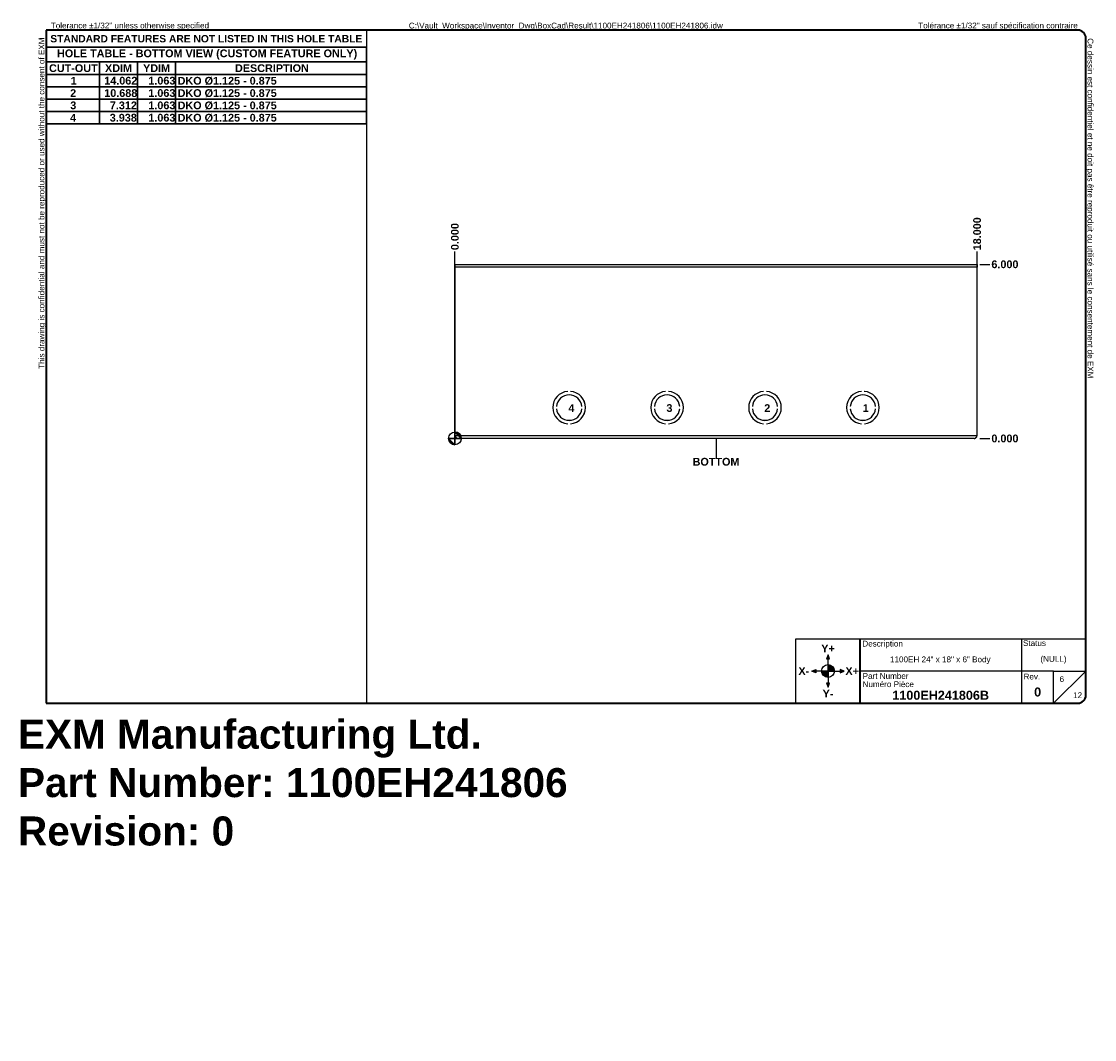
# Model space of a CAD drawing. Header units: inches. Extents: x 0.1 to 37.1, y -11 to 24.1.
import ezdxf

# ---------------------------------------------------------------- set-up
doc = ezdxf.new("R2010")
doc.units = ezdxf.units.IN
doc.header["$LTSCALE"] = 2.222222
doc.header["$MEASUREMENT"] = 0
doc.layers.get('0').update_dxf_attribs({"lineweight": 25})
for name, color, linetype, lineweight in [('Dimensions(ANSI)', 7, 'Continuous', 25), ('Sketch Geometry(ANSI)', 7, 'Continuous', 25), ('Symbols(ANSI)', 7, 'Continuous', 25), ('Visible Edges(ANSI)', 7, 'Continuous', 25), ('Visible Tangent Edges(ANSI)', 7, 'Continuous', 25)]:
    doc.layers.add(name, color=color, linetype=linetype, lineweight=lineweight)
doc.layers.add('Hatch', color=179, linetype='Continuous', lineweight=9, true_color=0x1e1e47)
doc.styles.add('Current-ANSI', font='arial.ttf')
doc.styles.add('Dimension-ANSI', font='arialbd.ttf')
doc.styles.get("Standard").update_dxf_attribs({"font": 'arialbd.ttf'})
doc.styles.add('Text Style44', font='arialbd.ttf')
doc.dimstyles.new('INCH-ANSI', dxfattribs={"dimscale": 2.222222, "dimtxt": 0.12, "dimasz": 0.098425, "dimexe": 0.04, "dimexo": 0.04, "dimgap": 0.031496, "dimtad": 0, "dimtih": 1, "dimtoh": 1, "dimdec": 3, "dimrnd": 1e-08, "dimzin": 0, "dimdsep": 46, "dimtxsty": 'Dimension-ANSI', "dimcen": 0.09, "dimdle": 0.312, "dimclrd": 179, "dimclre": 179, "dimclrt": 7, "dimadec": 1, "dimazin": 0, "dimtfac": 1, "dimtdec": 3, "dimtofl": 0, "dimtmove": 0, "dimatfit": 3, "dimfxl": 1, "dimtolj": 1, "dimtzin": 4, "dimlwd": 25, "dimlwe": 25, "dimarcsym": 0})
doc.dimstyles.new('INCH-ANSI-VERTICAL', dxfattribs={"dimscale": 2.222222, "dimtxt": 0.12, "dimasz": 0.098425, "dimexe": 0.04, "dimexo": 0.04, "dimgap": 0.031496, "dimtad": 0, "dimtih": 1, "dimtoh": 1, "dimdec": 3, "dimrnd": 1e-08, "dimzin": 0, "dimdsep": 46, "dimtxsty": 'Dimension-ANSI', "dimcen": 0.09, "dimdle": 0.312, "dimclrd": 179, "dimclre": 179, "dimclrt": 7, "dimadec": 1, "dimazin": 0, "dimtfac": 1, "dimtdec": 3, "dimtofl": 0, "dimtmove": 0, "dimatfit": 3, "dimfxl": 1, "dimtolj": 1, "dimtzin": 4, "dimlwd": 25, "dimlwe": 25, "dimarcsym": 0})

# ---------------------------------------------------------------- blocks, each defined once
blk = doc.blocks.new('Borders EXM - B (Inch) - B')
at = {"layer": 'Sketch Geometry(ANSI)', "linetype": 'Continuous', "lineweight": 35}
for p, q in [((16.438, 10.692), (0.437, 10.692)), ((0.437, 10.692), (0.437, 0.255)), ((16.562, 0.38), (16.562, 10.567)), ((0.437, 0.255), (16.438, 0.255))]:
    blk.add_line(p, q, dxfattribs=at)
at = {"layer": 'Sketch Geometry(ANSI)'}
for p, q in [((5.406, 10.692), (5.406, 0.255)), ((0.437, 10.428), (5.406, 10.428))]:
    blk.add_line(p, q, dxfattribs=at)
at = {"layer": 'Sketch Geometry(ANSI)', "linetype": 'Continuous', "lineweight": 35}
for centre, start, end in [((16.438, 10.567), 0, 90), ((16.438, 0.38), 270, 0)]:
    blk.add_arc(centre, 0.125, start, end, dxfattribs=at)
at = {"layer": 'Symbols(ANSI)', "color": 7, "char_height": 0.09, "attachment_point": 7, "style": 'Current-ANSI'}
for s, insert in [('Tolerance ±1/32" unless otherwise specified', (0.509, 10.692)), ('Tolérance ±1/32" sauf spécification contraire', (13.963, 10.692))]:
    blk.add_mtext(s, dxfattribs=dict(at, insert=insert))
for s, insert, rotation in [('This drawing is confidential and must not be reproduced or used without the consent of EXM', (0.437, 5.442), 90), ('Ce dessin est confidentiel et ne doit pas être reproduit ou utilisé sans le consentement de EXM', (16.562, 10.567), 270)]:
    blk.add_mtext(s, dxfattribs=dict(at, insert=insert, rotation=rotation))
at = {"layer": 'Symbols(ANSI)', "color": 7, "insert": (2.921, 10.559), "char_height": 0.114, "width": 4.96908, "attachment_point": 5, "style": 'Dimension-ANSI'}
blk.add_mtext('\\fArial|b1|i0;{\\H0.1140;STANDARD FEATURES ARE NOT LISTED IN THIS HOLE TABLE}', dxfattribs=at)
at = {"layer": 'Symbols(ANSI)', "color": 7, "style": 'Current-ANSI'}
blk.add_attdef('FILENAME_AND_PATH_001', (6.062, 10.718), '', height=0.09, dxfattribs=at)
blk = doc.blocks.new('Title Blocks EXM-2 - ANSI B')
at = {"layer": 'Hatch'}
for points in [[(12.725, 0.94), (12.75, 0.94), (12.75, 1)], [(12.775, 0.94), (12.75, 1), (12.75, 0.94)], [(12.56, 0.75), (12.56, 0.775), (12.5, 0.75)], [(12.56, 0.75), (12.5, 0.75), (12.56, 0.725)], [(12.94, 0.75), (13, 0.75), (12.94, 0.775)], [(12.94, 0.75), (12.94, 0.725), (13, 0.75)], [(12.75, 0.56), (12.725, 0.56), (12.75, 0.5)], [(12.75, 0.56), (12.75, 0.5), (12.775, 0.56)]]:
    blk.add_hatch(color=7, dxfattribs=at).paths.add_polyline_path(points)
h = blk.add_hatch(color=7, dxfattribs=at)
edge = h.paths.add_edge_path()
edge.add_line((12.75, 0.85), (12.75, 0.75))
edge.add_line((12.75, 0.75), (12.85, 0.75))
edge.add_arc((12.75, 0.75), 0.1, 0, 90)
h = blk.add_hatch(color=7, dxfattribs=at)
edge = h.paths.add_edge_path()
edge.add_line((12.75, 0.65), (12.75, 0.75))
edge.add_line((12.75, 0.75), (12.65, 0.75))
edge.add_arc((12.75, 0.75), 0.1, 180, 270)
at = {"layer": 'Sketch Geometry(ANSI)'}
for p, q in [((12.249, 1.25), (16.749, 1.25)), ((12.249, 0.25), (12.249, 1.25)), ((15.749, 1.25), (15.749, 0.75)), ((16.749, 1.25), (16.749, 0.375)), ((12.75, 1), (12.725, 0.94)), ((12.75, 0.85), (12.75, 1)), ((12.775, 0.94), (12.75, 1)), ((12.725, 0.94), (12.775, 0.94)), ((12.75, 0.75), (12.75, 0.85)), ((12.5, 0.75), (12.56, 0.775)), ((12.65, 0.75), (12.5, 0.75)), ((12.56, 0.725), (12.5, 0.75)), ((12.56, 0.775), (12.56, 0.725)), ((12.75, 0.75), (12.65, 0.75)), ((12.75, 0.75), (12.85, 0.75)), ((12.75, 0.75), (12.75, 0.65)), ((12.85, 0.75), (13, 0.75)), ((13, 0.75), (12.94, 0.775)), ((12.94, 0.775), (12.94, 0.725)), ((12.94, 0.725), (13, 0.75)), ((15.749, 0.75), (13.249, 0.75)), ((16.249, 0.75), (15.749, 0.75)), ((15.749, 0.75), (15.749, 0.25)), ((16.249, 0.25), (16.249, 0.75)), ((16.249, 0.75), (16.749, 0.75)), ((16.249, 0.25), (16.749, 0.75)), ((12.775, 0.56), (12.725, 0.56)), ((12.725, 0.56), (12.75, 0.5)), ((12.75, 0.65), (12.75, 0.5)), ((12.75, 0.5), (12.775, 0.56)), ((13.249, 0.25), (12.249, 0.25)), ((16.624, 0.25), (13.249, 0.25))]:
    blk.add_line(p, q, dxfattribs=at)
at = {"layer": 'Sketch Geometry(ANSI)', "linetype": 'Continuous', "lineweight": 35}
blk.add_line((13.249, 0.25), (13.249, 1.25), dxfattribs=at)
at = {"layer": 'Sketch Geometry(ANSI)'}
blk.add_circle((12.75, 0.75), 0.1, dxfattribs=at)
blk.add_arc((16.624, 0.375), 0.125, 270, 0, dxfattribs=at)
at = {"layer": 'Symbols(ANSI)', "color": 7}
for s, insert, char_height, attachment_point, style in [('Description', (13.283, 1.103), 0.09, 7, 'Current-ANSI'), ('Status', (15.774, 1.137), 0.09, 7, 'Current-ANSI'), ('\\fArial|b1|i0;Y+', (12.75, 1.1), 0.12, 5, 'Dimension-ANSI'), ('\\fArial|b1|i0;X-', (12.375, 0.75), 0.12, 5, 'Dimension-ANSI'), ('\\fArial|b1|i0;X+', (13.125, 0.75), 0.12, 5, 'Dimension-ANSI'), ('Part Number', (13.287, 0.627), 0.09, 7, 'Current-ANSI'), ('Numéro Pièce', (13.286, 0.5), 0.09, 7, 'Current-ANSI'), ('\\fArial|b1|i0;Y-', (12.75, 0.4), 0.12, 5, 'Dimension-ANSI')]:
    blk.add_mtext(s, dxfattribs=dict(at, insert=insert, char_height=char_height, attachment_point=attachment_point, style=style))
at = {"layer": 'Symbols(ANSI)', "color": 7, "insert": (15.783, 0.618), "char_height": 0.09, "width": 0.25854, "attachment_point": 7, "style": 'Current-ANSI'}
blk.add_mtext('Rev.', dxfattribs=at)
at = {"layer": 'Symbols(ANSI)', "color": 7}
for tag, p, height, style in [('IDW_DESC_IAM_001', (13.712, 0.886), 0.09, 'Current-ANSI'), ('DESIGN_STATE_001', (16.045, 0.893), 0.09, 'Current-ANSI'), ('Sheet_Number_001', (16.342, 0.581), 0.09, 'Current-ANSI'), ('IDW_NAME_IAM_001', (13.747, 0.305), 0.14, 'Text Style44'), ('IDW_REV_001', (15.947, 0.355), 0.14, 'Text Style44'), ('Number_of_sheets_001', (16.551, 0.33), 0.09, 'Current-ANSI')]:
    blk.add_attdef(tag, p, '', height=height, dxfattribs=dict(at, style=style))
blk = doc.blocks.new('Origin Indicator Symbol3')
at = {"layer": 'Dimensions(ANSI)'}
h = blk.add_hatch(color=7, dxfattribs=at)
edge = h.paths.add_edge_path(flags=0)
edge.add_line((6.777, 4.262), (6.678, 4.361))
edge.add_arc((6.777, 4.361), 0.0984, 180, 270)
h = blk.add_hatch(color=7, dxfattribs=at)
edge = h.paths.add_edge_path(flags=0)
edge.add_line((6.777, 4.459), (6.875, 4.361))
edge.add_arc((6.777, 4.361), 0.0984, 0, 90)
at = {"layer": 'Dimensions(ANSI)', "color": 7, "linetype": 'Continuous'}
for p, q in [((6.777, 4.262), (6.678, 4.361)), ((6.777, 4.459), (6.875, 4.361))]:
    blk.add_line(p, q, dxfattribs=at)
at = {"layer": 'Dimensions(ANSI)', "color": 7, "linetype": 'Continuous', "flags": 128}
for points in [[(6.777, 4.361), (6.777, 4.262), (6.678, 4.361), (6.777, 4.361)], [(6.777, 4.361), (6.678, 4.361), (6.777, 4.361), (6.777, 4.361)], [(6.777, 4.361), (6.875, 4.361), (6.777, 4.459), (6.777, 4.361)], [(6.777, 4.361), (6.777, 4.459), (6.777, 4.262), (6.777, 4.361)]]:
    blk.add_lwpolyline(points, dxfattribs=at)
at = {"layer": 'Dimensions(ANSI)', "color": 7, "linetype": 'Continuous'}
blk.add_circle((6.777, 4.361), 0.0984, dxfattribs=at)
for start, end in [(180, 270), (0, 90)]:
    blk.add_arc((6.777, 4.361), 0.0984, start, end, dxfattribs=at)
at = {"layer": 'Dimensions(ANSI)', "color": 7}
for points in [[(6.777, 4.361), (6.777, 4.262), (6.678, 4.361), (6.777, 4.361)], [(6.777, 4.361), (6.678, 4.361), (6.777, 4.361)], [(6.777, 4.361), (6.875, 4.361), (6.777, 4.459), (6.777, 4.361)], [(6.777, 4.361), (6.777, 4.459), (6.777, 4.262), (6.777, 4.361)]]:
    blk.add_solid(points, dxfattribs=at)
blk = doc.blocks.new('Leader Text9')
at = {"layer": 'Symbols(ANSI)', "color": 7, "insert": (13.103, 4.772), "char_height": 0.12, "attachment_point": 7, "style": 'Dimension-ANSI'}
blk.add_mtext('1', dxfattribs=at)
blk = doc.blocks.new('Leader Text10')
at = {"layer": 'Symbols(ANSI)', "color": 7, "insert": (11.575, 4.772), "char_height": 0.12, "attachment_point": 7, "style": 'Dimension-ANSI'}
blk.add_mtext('2', dxfattribs=at)
blk = doc.blocks.new('Leader Text11')
at = {"layer": 'Symbols(ANSI)', "color": 7, "insert": (10.058, 4.771), "char_height": 0.12, "attachment_point": 7, "style": 'Dimension-ANSI'}
blk.add_mtext('3', dxfattribs=at)
blk = doc.blocks.new('Leader Text12')
at = {"layer": 'Symbols(ANSI)', "color": 7, "insert": (8.537, 4.772), "char_height": 0.12, "attachment_point": 7, "style": 'Dimension-ANSI'}
blk.add_mtext('4', dxfattribs=at)
blk = doc.blocks.new('Table5')
at = {"layer": 'Symbols(ANSI)', "color": 7, "lineweight": 30}
for p, q in [((0.438, 10.428), (5.406, 10.428)), ((0.438, 10.428), (0.438, 10.202)), ((5.406, 10.428), (5.406, 10.202)), ((0.438, 10.202), (5.406, 10.202)), ((0.438, 10.202), (0.438, 10.003)), ((1.264, 10.202), (1.264, 10.003)), ((1.855, 10.202), (1.855, 10.003)), ((2.445, 10.202), (2.445, 10.003)), ((5.406, 10.202), (5.406, 10.003)), ((0.438, 10.003), (5.406, 10.003)), ((0.438, 10.003), (0.438, 9.239)), ((1.264, 10.003), (1.264, 9.239)), ((1.855, 10.003), (1.855, 9.239)), ((2.445, 10.003), (2.445, 9.239)), ((5.406, 10.003), (5.406, 9.239)), ((0.438, 9.812), (5.406, 9.812)), ((0.438, 9.621), (5.406, 9.621)), ((0.438, 9.43), (5.406, 9.43)), ((0.438, 9.239), (5.406, 9.239))]:
    blk.add_line(p, q, dxfattribs=at)
at = {"layer": 'Symbols(ANSI)', "color": 7, "char_height": 0.12, "attachment_point": 7, "style": 'Dimension-ANSI'}
for s, insert in [('HOLE TABLE - BOTTOM VIEW (CUSTOM FEATURE ONLY)', (0.606, 10.236)), ('CUT-OUT', (0.482, 10.041)), ('XDIM', (1.35, 10.043)), ('YDIM', (1.94, 10.043)), ('DESCRIPTION', (3.366, 10.041)), ('1', (0.818, 9.848)), ('14.062', (1.338, 9.847)), ('1.063', (2.022, 9.847)), ('DKO Ø1.125 - 0.875', (2.476, 9.841)), ('2', (0.809, 9.656)), ('10.688', (1.338, 9.655)), ('1.063', (2.022, 9.655)), ('DKO Ø1.125 - 0.875', (2.476, 9.65)), ('3', (0.811, 9.464)), ('7.312', (1.425, 9.464)), ('1.063', (2.022, 9.464)), ('DKO Ø1.125 - 0.875', (2.476, 9.459)), ('4', (0.808, 9.274)), ('3.938', (1.424, 9.273)), ('1.063', (2.022, 9.273)), ('DKO Ø1.125 - 0.875', (2.476, 9.268))]:
    blk.add_mtext(s, dxfattribs=dict(at, insert=insert))
blk = doc.blocks.new('*D23')
at = {"layer": 'Defpoints', "color": 0, "linetype": 'Continuous', "transparency": 16777216}
for p in [(15.059, 16.128), (15.059, 9.69), (15.059, 9.69)]:
    blk.add_point(p, dxfattribs=at)
at = {"layer": 'Dimensions(ANSI)', "color": 179, "linetype": 'Continuous', "lineweight": 25, "true_color": 0x262658, "transparency": 16777216}
blk.add_line((15.059, 9.779), (15.059, 16.128), dxfattribs=at)
at = {"layer": 'Dimensions(ANSI)', "color": 7, "linetype": 'Continuous', "lineweight": 25, "transparency": 16777216, "insert": (15.059, 16.647), "char_height": 0.2667, "attachment_point": 5, "rotation": 90, "style": 'Dimension-ANSI'}
blk.add_mtext('\\A1;0.000', dxfattribs=at)
blk = doc.blocks.new('*D24')
at = {"layer": 'Defpoints', "color": 0, "linetype": 'Continuous', "transparency": 16777216}
for p in [(33.059, 16.128), (15.059, 9.69), (33.059, 9.69)]:
    blk.add_point(p, dxfattribs=at)
at = {"layer": 'Dimensions(ANSI)', "color": 179, "linetype": 'Continuous', "lineweight": 25, "true_color": 0x262658, "transparency": 16777216}
blk.add_line((33.059, 9.779), (33.059, 16.128), dxfattribs=at)
at = {"layer": 'Dimensions(ANSI)', "color": 7, "linetype": 'Continuous', "lineweight": 25, "transparency": 16777216, "insert": (33.059, 16.743), "char_height": 0.2667, "attachment_point": 5, "rotation": 90, "style": 'Dimension-ANSI'}
blk.add_mtext('\\A1;18.000', dxfattribs=at)
blk = doc.blocks.new('*D25')
at = {"layer": 'Defpoints', "color": 0, "linetype": 'Continuous', "transparency": 16777216}
for p in [(33.059, 9.69), (33.059, 9.69), (33.498, 9.69)]:
    blk.add_point(p, dxfattribs=at)
at = {"layer": 'Dimensions(ANSI)', "color": 179, "linetype": 'Continuous', "lineweight": 25, "true_color": 0x262658, "transparency": 16777216}
blk.add_line((33.148, 9.69), (33.498, 9.69), dxfattribs=at)
at = {"layer": 'Dimensions(ANSI)', "color": 7, "linetype": 'Continuous', "lineweight": 25, "transparency": 16777216, "insert": (34.017, 9.69), "char_height": 0.2667, "attachment_point": 5, "style": 'Dimension-ANSI'}
blk.add_mtext('\\A1;0.000', dxfattribs=at)
blk = doc.blocks.new('*D26')
at = {"layer": 'Defpoints', "color": 0, "linetype": 'Continuous', "transparency": 16777216}
for p in [(33.059, 15.69), (33.498, 15.69), (33.059, 9.69)]:
    blk.add_point(p, dxfattribs=at)
at = {"layer": 'Dimensions(ANSI)', "color": 179, "linetype": 'Continuous', "lineweight": 25, "true_color": 0x262658, "transparency": 16777216}
blk.add_line((33.148, 15.69), (33.498, 15.69), dxfattribs=at)
at = {"layer": 'Dimensions(ANSI)', "color": 7, "linetype": 'Continuous', "lineweight": 25, "transparency": 16777216, "insert": (34.017, 15.69), "char_height": 0.2667, "attachment_point": 5, "style": 'Dimension-ANSI'}
blk.add_mtext('\\A1;6.000', dxfattribs=at)
blk = doc.blocks.new('BOTTOM')
at = {"layer": 'Sketch Geometry(ANSI)'}
blk.add_line((0, 0.15), (0, -0.15), dxfattribs=at)
at = {"layer": 'Symbols(ANSI)', "color": 7, "insert": (0, -0.212), "char_height": 0.12, "attachment_point": 5, "style": 'Dimension-ANSI'}
blk.add_mtext('\\fArial|b1|i0;BOTTOM', dxfattribs=at)

msp = doc.modelspace()

# ---------------------------------------------------------------- linework, layer by layer
at = {"layer": 'Visible Edges(ANSI)'}
for p, q in [((15.0595, 15.6903), (33.0595, 15.6903)), ((15.0595, 15.6903), (15.0595, 15.5913)), ((15.0595, 15.5913), (15.0595, 9.7893)), ((33.0595, 15.6903), (33.0595, 15.5913)), ((33.0595, 9.7893), (33.0595, 15.5913)), ((18.9475, 11.3135), (18.9475, 11.3134)), ((18.9475, 11.3135), (18.9476, 11.3134)), ((19.0474, 11.3134), (19.0474, 11.3135)), ((19.0475, 11.3134), (19.0475, 11.3135)), ((22.3215, 11.3135), (22.3215, 11.3134)), ((22.3215, 11.3135), (22.3216, 11.3134)), ((22.4214, 11.3134), (22.4214, 11.3135)), ((22.4215, 11.3134), (22.4215, 11.3135)), ((25.6975, 11.3135), (25.6975, 11.3134)), ((25.6975, 11.3135), (25.6976, 11.3134)), ((25.7974, 11.3134), (25.7974, 11.3135)), ((25.7975, 11.3134), (25.7975, 11.3135)), ((29.0715, 11.3135), (29.0715, 11.3134)), ((29.0715, 11.3135), (29.0716, 11.3134)), ((29.1714, 11.3134), (29.1714, 11.3135)), ((29.1715, 11.3134), (29.1715, 11.3135)), ((18.5619, 10.7933), (18.5618, 10.7933)), ((19.4332, 10.7933), (19.4331, 10.7933)), ((21.9359, 10.7933), (21.9358, 10.7933)), ((22.8072, 10.7933), (22.8071, 10.7933)), ((25.3119, 10.7933), (25.3118, 10.7933)), ((26.1832, 10.7933), (26.1831, 10.7933)), ((28.6859, 10.7933), (28.6858, 10.7933)), ((29.5572, 10.7933), (29.5571, 10.7933)), ((18.5618, 10.7133), (18.5619, 10.7133)), ((19.4331, 10.7133), (19.4332, 10.7133)), ((21.9358, 10.7133), (21.9359, 10.7133)), ((22.8071, 10.7133), (22.8072, 10.7133)), ((25.3118, 10.7133), (25.3119, 10.7133)), ((26.1831, 10.7133), (26.1832, 10.7133)), ((28.6858, 10.7133), (28.6859, 10.7133)), ((29.5571, 10.7133), (29.5572, 10.7133)), ((18.9475, 10.1931), (18.9475, 10.193)), ((19.0475, 10.193), (19.0475, 10.1931)), ((22.3215, 10.1931), (22.3215, 10.193)), ((22.4215, 10.193), (22.4215, 10.1931)), ((25.6975, 10.1931), (25.6975, 10.193)), ((25.7975, 10.193), (25.7975, 10.1931)), ((29.0715, 10.1931), (29.0715, 10.193)), ((29.1715, 10.193), (29.1715, 10.1931)), ((32.9605, 9.6903), (15.1585, 9.6903))]:
    msp.add_line(p, q, dxfattribs=at)
for centre, radius, start, end in [((18.9975, 10.7533), 0.5625, 95.09464, 264.90031), ((18.9975, 10.7533), 0.5624, 95.09464, 264.90031), ((18.9975, 10.7533), 0.4375, 5.2458, 174.7542), ((18.9975, 10.7533), 0.4374, 5.247, 174.753), ((18.9975, 10.7533), 0.5625, 275.09969, 84.90536), ((18.9975, 10.7533), 0.5624, 275.09969, 84.90536), ((22.3715, 10.7533), 0.5625, 95.09464, 264.90031), ((22.3715, 10.7533), 0.5624, 95.09464, 264.90031), ((22.3715, 10.7533), 0.4375, 5.2458, 174.7542), ((22.3715, 10.7533), 0.4374, 5.247, 174.753), ((22.3715, 10.7533), 0.5625, 275.09969, 84.90536), ((22.3715, 10.7533), 0.5624, 275.09969, 84.90536), ((25.7475, 10.7533), 0.5625, 95.09464, 264.90031), ((25.7475, 10.7533), 0.5624, 95.09464, 264.90031), ((25.7475, 10.7533), 0.4375, 5.2458, 174.7542), ((25.7475, 10.7533), 0.4374, 5.247, 174.753), ((25.7475, 10.7533), 0.5625, 275.09969, 84.90536), ((25.7475, 10.7533), 0.5624, 275.09969, 84.90536), ((29.1215, 10.7533), 0.5625, 95.09464, 264.90031), ((29.1215, 10.7533), 0.5624, 95.09464, 264.90031), ((29.1215, 10.7533), 0.4375, 5.2458, 174.7542), ((29.1215, 10.7533), 0.4374, 5.247, 174.753), ((29.1215, 10.7533), 0.5625, 275.09969, 84.90536), ((29.1215, 10.7533), 0.5624, 275.09969, 84.90536), ((18.9975, 10.7533), 0.4375, 185.2458, 354.7542), ((18.9975, 10.7533), 0.4374, 185.247, 354.753), ((22.3715, 10.7533), 0.4375, 185.2458, 354.7542), ((22.3715, 10.7533), 0.4374, 185.247, 354.753), ((25.7475, 10.7533), 0.4375, 185.2458, 354.7542), ((25.7475, 10.7533), 0.4374, 185.247, 354.753), ((29.1215, 10.7533), 0.4375, 185.2458, 354.7542), ((29.1215, 10.7533), 0.4374, 185.247, 354.753), ((15.1585, 9.7893), 0.099, 180, 270), ((32.9605, 9.7893), 0.099, 270, 0)]:
    msp.add_arc(centre, radius, start, end, dxfattribs=at)
for points in [[(15.0595, 9.7893), (15.0643, 9.7816), (15.0692, 9.774), (15.0838, 9.7517), (15.0934, 9.7378), (15.1129, 9.7143), (15.1225, 9.7049), (15.141, 9.6932), (15.1497, 9.6903), (15.1585, 9.6903)], [(32.9605, 9.6903), (32.9653, 9.6903), (32.9702, 9.6912), (32.9848, 9.6964), (32.9944, 9.7033), (33.0139, 9.7228), (33.0235, 9.7352), (33.042, 9.7618), (33.0507, 9.7755), (33.0595, 9.7893)]]:
    msp.add_open_spline(points, degree=3, knots=[0, 0, 0, 0, 0.06891209, 0.06891209, 0.20713466, 0.20713466, 0.34535266, 0.34535266, 0.46998596, 0.46998596, 0.46998596, 0.46998596], dxfattribs=at)
at = {"layer": 'Visible Tangent Edges(ANSI)'}
for p, q in [((33.0595, 15.5913), (15.0595, 15.5913)), ((15.0595, 9.7893), (33.0595, 9.7893))]:
    msp.add_line(p, q, dxfattribs=at)

# ---------------------------------------------------------------- block references
at = {"xscale": 2.222222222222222, "yscale": 2.222222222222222, "zscale": 2.222222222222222}
for name, p, values in [('Borders EXM - B (Inch) - B', (0, 0), {'FILENAME_AND_PATH_001': 'C:\\Vault_Workspace\\Inventor_Dwg\\BoxCad\\Result\\1100EH241806\\1100EH241806.idw'}), ('Title Blocks EXM-2 - ANSI B', (-0.4141, 0.0101), {'IDW_REV_001': '0', 'Sheet_Number_001': '6', 'Number_of_sheets_001': '12', 'IDW_DESC_IAM_001': '1100EH 24" x 18" x 6" Body', 'DESIGN_STATE_001': '(NULL)', 'IDW_NAME_IAM_001': '1100EH241806B'})]:
    msp.add_blockref(name, p, dxfattribs=at).add_auto_attribs(values)
for name, p in [('Table5', (0, 0)), ('BOTTOM', (24.0595, 9.3578))]:
    msp.add_blockref(name, p, dxfattribs=at)
at = {"layer": 'Dimensions(ANSI)', "xscale": 2.222222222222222, "yscale": 2.222222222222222, "zscale": 2.222222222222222}
msp.add_blockref('Origin Indicator Symbol3', (0, 0), dxfattribs=at)
at = {"layer": 'Symbols(ANSI)', "xscale": 2.222222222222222, "yscale": 2.222222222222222, "zscale": 2.222222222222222}
for name in ['Leader Text12', 'Leader Text11', 'Leader Text10', 'Leader Text9']:
    msp.add_blockref(name, (0, 0), dxfattribs=at)

# ---------------------------------------------------------------- texts
at = {"insert": (0, 0), "char_height": 1, "attachment_point": 1}
msp.add_mtext_dynamic_manual_height_columns('EXM Manufacturing Ltd.\\PPart Number: 1100EH241806\\PRevision: 0', width=6.990976, gutter_width=1, heights=[0], dxfattribs=at).dxf.set("width", 100)

# ---------------------------------------------------------------- dimensions: what is measured, and where the dimension line sits
at = {"layer": 'Dimensions(ANSI)', "color": 179, "linetype": 'Continuous', "lineweight": 25, "true_color": 0x262658}
for feature_location, offset, dtype, origin, dimstyle, picture, middle in [((15.0594925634, 9.6902690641), (0, 6.4374453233), 1, (15.0594925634, 9.6902690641), 'INCH-ANSI-VERTICAL', '*D23', (15.0594925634, 16.6468188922)), ((33.0595, 9.6903), (0, 6.4374), 1, (15.0595, 9.6903), 'INCH-ANSI-VERTICAL', '*D24', (33.0595, 16.7435)), ((33.0595, 15.6903), (0.4384, 0), 0, (33.0595, 9.6903), 'INCH-ANSI', '*D26', (34.0169, 15.6903)), ((33.0594925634, 9.6902690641), (0.4384366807, 0), 0, (33.0594925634, 9.6902690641), 'INCH-ANSI', '*D25', (34.0170337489, 9.6902690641))]:
    dim = msp.add_ordinate_dim(feature_location=feature_location, offset=offset, dtype=dtype, origin=origin, dimstyle=dimstyle, override={"dimgap": 0.031496, "dimtad": 0, "dimdec": 3, "dimtol": 0, "dimlim": 0, "dimtp": 0, "dimtm": 0, "dimtdec": 3}, dxfattribs=at)
    dim.commit()
    dim.dimension.update_dxf_attribs({"geometry": picture, "text_midpoint": middle})

doc.saveas('drawing.dxf')
